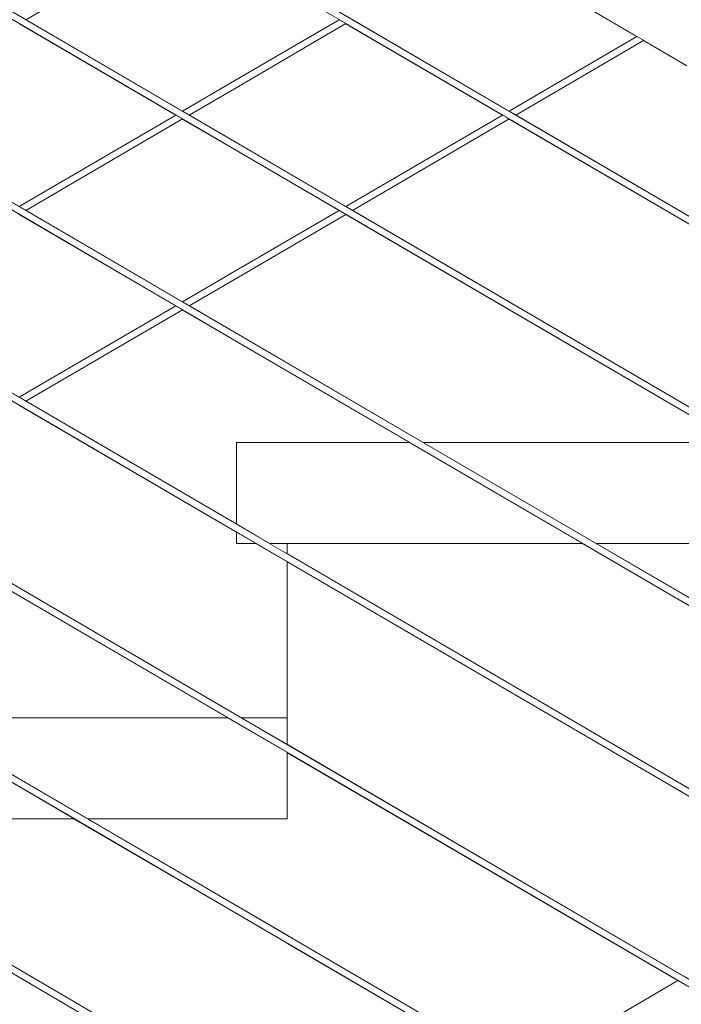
# Model space of a CAD drawing. Header units: millimetres. Extents: x -101298 to -58298, y 45839 to 66839.
# Tile 48 of 124: x -84736 to -84343, y 55463 to 56048. Entities that reach past the tile are written whole.
import ezdxf

# ---------------------------------------------------------------- set-up
doc = ezdxf.new("R2010")
doc.units = ezdxf.units.MM
doc.header["$MEASUREMENT"] = 0
doc.linetypes.add('Wipeout_Contour', pattern=[1000, 0, -1000])
doc.layers.add('Nowe_Konstrukcja - Schody', color=7, linetype='Continuous')
doc.layers.add('Nowe_Konstrukcja - Ściany zew', color=7, linetype='Continuous')
doc.layers.add('Nowe_Konstrukcja - Schody_Nr_pióra__101', color=250, linetype='Continuous', lineweight=13, true_color=0x333333)
doc.layers.add('Nowe_Konstrukcja - Schody_Nr_pióra__3', color=7, linetype='Continuous', lineweight=13)

msp = doc.modelspace()

# ---------------------------------------------------------------- wipeouts: each hides what was drawn before it
at = {"color": 254, "linetype": 'Wipeout_Contour', "lineweight": 0, "ltscale": 405185.531942}
msp.add_wipeout([(-84608.27, 55404.04), (-84607.98, 55404.54), (-84888.01, 55568.2), (-84888.32, 55567.7)], dxfattribs=at).dxf.layer = 'Nowe_Konstrukcja - Schody'
at = {"color": 254, "linetype": 'Wipeout_Contour', "lineweight": 0, "ltscale": 406256.509073}
msp.add_wipeout([(-84736.37, 56045.57), (-84829.37, 55991.22), (-84736.37, 55936.87), (-84643.37, 55991.22)], dxfattribs=at).dxf.layer = 'Nowe_Konstrukcja - Ściany zew'
at = {"color": 254, "linetype": 'Wipeout_Contour', "lineweight": 0, "ltscale": 406006.767322}
msp.add_wipeout([(-84829.37, 55877.89), (-84736.37, 55823.54), (-84643.37, 55877.89), (-84736.37, 55932.24)], dxfattribs=at).dxf.layer = 'Nowe_Konstrukcja - Ściany zew'
at = {"color": 254, "linetype": 'Wipeout_Contour', "lineweight": 0, "ltscale": 710368.658156}
msp.add_wipeout([(-84886.21, 55731.34), (-84907.26, 55717.6), (-84907.26, 55698.17), (-84886.21, 55684.44), (-84798.27, 55633.04), (-84612.27, 55633.04), (-84833.34, 55762.24)], dxfattribs=at).dxf.layer = 'Nowe_Konstrukcja - Ściany zew'
at = {"color": 254, "linetype": 'Wipeout_Contour', "lineweight": 0, "ltscale": 403036.274092}
msp.add_wipeout([(-84345.24, 55476.98), (-84438.24, 55422.63), (-84012.26, 55173.69), (-84012.26, 55282.39)], dxfattribs=at).dxf.layer = 'Nowe_Konstrukcja - Ściany zew'

# ---------------------------------------------------------------- next in the draw order: wipeouts: each hides what was drawn before it
at = {"color": 254, "linetype": 'Wipeout_Contour', "lineweight": 0, "ltscale": 405185.900337}
msp.add_wipeout([(-84607.26, 55405.76), (-84606.55, 55406.99), (-84886.52, 55570.6), (-84887.26, 55569.4)], dxfattribs=at).dxf.layer = 'Nowe_Konstrukcja - Schody'
at = {"color": 254, "linetype": 'Wipeout_Contour', "lineweight": 0, "ltscale": 406058.078174}
msp.add_wipeout([(-84639.41, 56102.24), (-84732.41, 56047.89), (-84639.41, 55993.54), (-84546.41, 56047.89)], dxfattribs=at).dxf.layer = 'Nowe_Konstrukcja - Ściany zew'
at = {"color": 254, "linetype": 'Wipeout_Contour', "lineweight": 0, "ltscale": 405807.961148}
msp.add_wipeout([(-84639.41, 55988.9), (-84732.41, 55934.55), (-84639.41, 55880.2), (-84546.41, 55934.55)], dxfattribs=at).dxf.layer = 'Nowe_Konstrukcja - Ściany zew'
at = {"color": 254, "linetype": 'Wipeout_Contour', "lineweight": 0, "ltscale": 810706.452388}
msp.add_wipeout([(-84736.37, 55818.9), (-84829.37, 55764.55), (-84604.34, 55633.04), (-84577.26, 55633.04), (-84577.26, 55725.92), (-84595.67, 55736.67), (-84607.26, 55736.67), (-84607.26, 55743.45)], dxfattribs=at).dxf.layer = 'Nowe_Konstrukcja - Ściany zew'

# ---------------------------------------------------------------- next in the draw order: wipeouts: each hides what was drawn before it
at = {"color": 254, "linetype": 'Wipeout_Contour', "lineweight": 0, "ltscale": 406035.47561}
msp.add_wipeout([(-84735.79, 55936.53), (-84734.39, 55935.71), (-84641.39, 55990.06), (-84642.79, 55990.88)], dxfattribs=at).dxf.layer = 'Nowe_Konstrukcja - Schody'
at = {"color": 254, "linetype": 'Wipeout_Contour', "lineweight": 0, "ltscale": 405186.052845}
msp.add_wipeout([(-84606.55, 55406.99), (-84606.25, 55407.49), (-84886.21, 55571.1), (-84886.52, 55570.6)], dxfattribs=at).dxf.layer = 'Nowe_Konstrukcja - Schody'
at = {"color": 254, "linetype": 'Wipeout_Contour', "lineweight": 0, "ltscale": 405609.554888}
msp.add_wipeout([(-84542.45, 56045.57), (-84635.45, 55991.22), (-84542.45, 55936.87), (-84449.45, 55991.22)], dxfattribs=at).dxf.layer = 'Nowe_Konstrukcja - Ściany zew'
at = {"color": 254, "linetype": 'Wipeout_Contour', "lineweight": 0, "ltscale": 506821.534993}
msp.add_wipeout([(-84732.41, 55821.22), (-84607.26, 55748.08), (-84607.26, 55796.67), (-84504.41, 55796.67), (-84639.41, 55875.57)], dxfattribs=at).dxf.layer = 'Nowe_Konstrukcja - Ściany zew'
at = {"color": 254, "linetype": 'Wipeout_Contour', "lineweight": 0, "ltscale": 303879.4132}
msp.add_wipeout([(-84587.74, 55736.67), (-84577.26, 55730.55), (-84577.26, 55736.67)], dxfattribs=at).dxf.layer = 'Nowe_Konstrukcja - Ściany zew'

# ---------------------------------------------------------------- next in the draw order: wipeouts: each hides what was drawn before it
at = {"color": 254, "linetype": 'Wipeout_Contour', "lineweight": 0, "ltscale": 405900.915472}
msp.add_wipeout([(-84638.83, 55993.2), (-84637.43, 55992.38), (-84607.26, 56010.01), (-84607.98, 56011.23)], dxfattribs=at).dxf.layer = 'Nowe_Konstrukcja - Schody'
at = {"color": 254, "linetype": 'Wipeout_Contour', "lineweight": 0, "ltscale": 405785.722648}
msp.add_wipeout([(-84735.79, 55823.2), (-84734.39, 55822.38), (-84641.39, 55876.73), (-84642.79, 55877.55)], dxfattribs=at).dxf.layer = 'Nowe_Konstrukcja - Schody'
at = {"color": 254, "linetype": 'Wipeout_Contour', "lineweight": 0, "ltscale": 404138.442734}
msp.add_wipeout([(-84328.27, 55353.73), (-84327.98, 55354.24), (-84607.98, 55517.88), (-84608.27, 55517.37)], dxfattribs=at).dxf.layer = 'Nowe_Konstrukcja - Schody'
at = {"color": 254, "linetype": 'Wipeout_Contour', "lineweight": 0, "ltscale": 405428.964951}
msp.add_wipeout([(-84538.48, 56047.89), (-84445.48, 55993.54), (-84369.57, 56037.9), (-84462.57, 56092.25)], dxfattribs=at).dxf.layer = 'Nowe_Konstrukcja - Ściany zew'
at = {"color": 254, "linetype": 'Wipeout_Contour', "lineweight": 0, "ltscale": 405145.08237}
msp.add_wipeout([(-84635.45, 55877.89), (-84496.48, 55796.67), (-84310.48, 55796.67), (-84542.45, 55932.24)], dxfattribs=at).dxf.layer = 'Nowe_Konstrukcja - Ściany zew'

# ---------------------------------------------------------------- next in the draw order: wipeouts: each hides what was drawn before it
at = {"color": 254, "linetype": 'Wipeout_Contour', "lineweight": 0, "ltscale": 406028.992721}
msp.add_wipeout([(-84734.39, 55935.71), (-84732.99, 55934.89), (-84639.99, 55989.24), (-84641.39, 55990.06)], dxfattribs=at).dxf.layer = 'Nowe_Konstrukcja - Schody'
at = {"color": 254, "linetype": 'Wipeout_Contour', "lineweight": 0, "ltscale": 405650.908032}
msp.add_wipeout([(-84638.83, 55879.86), (-84637.43, 55879.04), (-84607.26, 55896.67), (-84607.98, 55897.89)], dxfattribs=at).dxf.layer = 'Nowe_Konstrukcja - Schody'
at = {"color": 254, "linetype": 'Wipeout_Contour', "lineweight": 0, "ltscale": 404138.94388}
msp.add_wipeout([(-84606.55, 55520.32), (-84607.26, 55519.1), (-84327.26, 55355.46), (-84326.55, 55356.68)], dxfattribs=at).dxf.layer = 'Nowe_Konstrukcja - Schody'
at = {"color": 254, "linetype": 'Wipeout_Contour', "lineweight": 0, "ltscale": 708378.983385}
msp.add_wipeout([(-84538.48, 55934.55), (-84302.55, 55796.67), (-84297.26, 55796.67), (-84297.26, 55900.31), (-84327.26, 55900.31), (-84327.26, 55919.81), (-84445.48, 55988.9)], dxfattribs=at).dxf.layer = 'Nowe_Konstrukcja - Ściany zew'

# ---------------------------------------------------------------- next in the draw order: wipeouts: each hides what was drawn before it
at = {"color": 254, "linetype": 'Wipeout_Contour', "lineweight": 0, "ltscale": 405895.136274}
msp.add_wipeout([(-84637.43, 55992.38), (-84636.03, 55991.56), (-84606.55, 56008.79), (-84607.26, 56010.01)], dxfattribs=at).dxf.layer = 'Nowe_Konstrukcja - Schody'
at = {"color": 254, "linetype": 'Wipeout_Contour', "lineweight": 0, "ltscale": 405779.239453}
msp.add_wipeout([(-84641.39, 55876.73), (-84734.39, 55822.38), (-84732.99, 55821.56), (-84639.99, 55875.91)], dxfattribs=at).dxf.layer = 'Nowe_Konstrukcja - Schody'
at = {"color": 254, "linetype": 'Wipeout_Contour', "lineweight": 0, "ltscale": 404139.151507}
msp.add_wipeout([(-84606.25, 55520.82), (-84606.55, 55520.32), (-84326.55, 55356.68), (-84326.25, 55357.19)], dxfattribs=at).dxf.layer = 'Nowe_Konstrukcja - Schody'
at = {"color": 254, "linetype": 'Wipeout_Contour', "lineweight": 0, "ltscale": 506120.28123}
msp.add_wipeout([(-84365.61, 56035.58), (-84441.52, 55991.22), (-84327.26, 55924.44), (-84327.26, 55960.31), (-84236.81, 55960.31)], dxfattribs=at).dxf.layer = 'Nowe_Konstrukcja - Ściany zew'

# ---------------------------------------------------------------- next in the draw order: wipeouts: each hides what was drawn before it
at = {"color": 254, "linetype": 'Wipeout_Contour', "lineweight": 0, "ltscale": 405646.855612}
msp.add_wipeout([(-84339.88, 56020.54), (-84338.92, 56022.19), (-84618.92, 56185.82), (-84619.88, 56184.18)], dxfattribs=at).dxf.layer = 'Nowe_Konstrukcja - Schody'
at = {"color": 254, "linetype": 'Wipeout_Contour', "lineweight": 0, "ltscale": 405891.04585}
msp.add_wipeout([(-84636.03, 55991.56), (-84635.45, 55991.22), (-84606.25, 56008.28), (-84606.55, 56008.79)], dxfattribs=at).dxf.layer = 'Nowe_Konstrukcja - Schody'
at = {"color": 254, "linetype": 'Wipeout_Contour', "lineweight": 0, "ltscale": 406024.408616}
msp.add_wipeout([(-84639.99, 55989.24), (-84732.99, 55934.89), (-84732.41, 55934.55), (-84639.41, 55988.9)], dxfattribs=at).dxf.layer = 'Nowe_Konstrukcja - Schody'
at = {"color": 254, "linetype": 'Wipeout_Contour', "lineweight": 0, "ltscale": 405645.129866}
msp.add_wipeout([(-84637.43, 55879.04), (-84636.03, 55878.23), (-84606.55, 55895.45), (-84607.26, 55896.67)], dxfattribs=at).dxf.layer = 'Nowe_Konstrukcja - Schody'
at = {"color": 254, "linetype": 'Wipeout_Contour', "lineweight": 0, "ltscale": 405434.027319}
msp.add_wipeout([(-84608.27, 55517.37), (-84607.98, 55517.88), (-84888.01, 55681.53), (-84888.32, 55681.03)], dxfattribs=at).dxf.layer = 'Nowe_Konstrukcja - Schody'

# ---------------------------------------------------------------- next in the draw order: wipeouts: each hides what was drawn before it
at = {"color": 254, "linetype": 'Wipeout_Contour', "lineweight": 0, "ltscale": 405647.695392}
msp.add_wipeout([(-84338.92, 56022.19), (-84336.18, 56026.87), (-84616.18, 56190.5), (-84618.92, 56185.82)], dxfattribs=at).dxf.layer = 'Nowe_Konstrukcja - Schody'
at = {"color": 254, "linetype": 'Wipeout_Contour', "lineweight": 0, "ltscale": 405904.998265}
msp.add_wipeout([(-84608.27, 56011.73), (-84639.41, 55993.54), (-84638.83, 55993.2), (-84607.98, 56011.23)], dxfattribs=at).dxf.layer = 'Nowe_Konstrukcja - Schody'
at = {"color": 254, "linetype": 'Wipeout_Contour', "lineweight": 0, "ltscale": 406040.059703}
msp.add_wipeout([(-84736.37, 55936.87), (-84735.79, 55936.53), (-84642.79, 55990.88), (-84643.37, 55991.22)], dxfattribs=at).dxf.layer = 'Nowe_Konstrukcja - Schody'
at = {"color": 254, "linetype": 'Wipeout_Contour', "lineweight": 0, "ltscale": 405641.040116}
msp.add_wipeout([(-84606.55, 55895.45), (-84636.03, 55878.23), (-84635.45, 55877.89), (-84606.25, 55894.95)], dxfattribs=at).dxf.layer = 'Nowe_Konstrukcja - Schody'
at = {"color": 254, "linetype": 'Wipeout_Contour', "lineweight": 0, "ltscale": 405774.655083}
msp.add_wipeout([(-84639.99, 55875.91), (-84732.99, 55821.56), (-84732.41, 55821.22), (-84639.41, 55875.57)], dxfattribs=at).dxf.layer = 'Nowe_Konstrukcja - Schody'
at = {"color": 254, "linetype": 'Wipeout_Contour', "lineweight": 0, "ltscale": 405434.404742}
msp.add_wipeout([(-84607.26, 55519.1), (-84606.55, 55520.32), (-84886.52, 55683.94), (-84887.26, 55682.73)], dxfattribs=at).dxf.layer = 'Nowe_Konstrukcja - Schody'

# ---------------------------------------------------------------- next in the draw order: wipeouts: each hides what was drawn before it
at = {"color": 254, "linetype": 'Wipeout_Contour', "lineweight": 0, "ltscale": 405649.24838}
msp.add_wipeout([(-84336.18, 56026.87), (-84332.09, 56033.87), (-84612.09, 56197.5), (-84616.18, 56190.5)], dxfattribs=at).dxf.layer = 'Nowe_Konstrukcja - Schody'
at = {"color": 254, "linetype": 'Wipeout_Contour', "lineweight": 0, "ltscale": 405654.990125}
msp.add_wipeout([(-84639.41, 55880.2), (-84638.83, 55879.86), (-84607.98, 55897.89), (-84608.27, 55898.4)], dxfattribs=at).dxf.layer = 'Nowe_Konstrukcja - Schody'
at = {"color": 254, "linetype": 'Wipeout_Contour', "lineweight": 0, "ltscale": 405790.30699}
msp.add_wipeout([(-84736.37, 55823.54), (-84735.79, 55823.2), (-84642.79, 55877.55), (-84643.37, 55877.89)], dxfattribs=at).dxf.layer = 'Nowe_Konstrukcja - Schody'
at = {"color": 254, "linetype": 'Wipeout_Contour', "lineweight": 0, "ltscale": 405434.560989}
msp.add_wipeout([(-84606.55, 55520.32), (-84606.25, 55520.82), (-84886.21, 55684.44), (-84886.52, 55683.94)], dxfattribs=at).dxf.layer = 'Nowe_Konstrukcja - Schody'

# ---------------------------------------------------------------- next in the draw order: wipeouts: each hides what was drawn before it
at = {"color": 254, "linetype": 'Wipeout_Contour', "lineweight": 0, "ltscale": 405651.280034}
msp.add_wipeout([(-84332.09, 56033.87), (-84327.26, 56042.13), (-84607.26, 56205.76), (-84612.09, 56197.5)], dxfattribs=at).dxf.layer = 'Nowe_Konstrukcja - Schody'
at = {"color": 254, "linetype": 'Wipeout_Contour', "lineweight": 0, "ltscale": 405555.66044}
msp.add_wipeout([(-84545.83, 55934.21), (-84607.98, 55897.89), (-84607.26, 55896.67), (-84544.43, 55933.39)], dxfattribs=at).dxf.layer = 'Nowe_Konstrukcja - Schody'
at = {"color": 254, "linetype": 'Wipeout_Contour', "lineweight": 0, "ltscale": 404387.355932}
msp.add_wipeout([(-84328.27, 55467.07), (-84327.98, 55467.57), (-84607.98, 55631.21), (-84608.27, 55630.7)], dxfattribs=at).dxf.layer = 'Nowe_Konstrukcja - Schody'

# ---------------------------------------------------------------- next in the draw order: wipeouts: each hides what was drawn before it
at = {"color": 254, "linetype": 'Wipeout_Contour', "lineweight": 0, "ltscale": 405653.48237}
msp.add_wipeout([(-84602.44, 56214.02), (-84607.26, 56205.76), (-84327.26, 56042.13), (-84322.44, 56050.39)], dxfattribs=at).dxf.layer = 'Nowe_Konstrukcja - Schody'
at = {"color": 254, "linetype": 'Wipeout_Contour', "lineweight": 0, "ltscale": 405388.534037}
msp.add_wipeout([(-84448.87, 55990.88), (-84541.87, 55936.53), (-84540.47, 55935.71), (-84447.47, 55990.06)], dxfattribs=at).dxf.layer = 'Nowe_Konstrukcja - Schody'
at = {"color": 254, "linetype": 'Wipeout_Contour', "lineweight": 0, "ltscale": 404387.866115}
msp.add_wipeout([(-84606.55, 55633.65), (-84607.26, 55632.43), (-84327.26, 55468.79), (-84326.55, 55470.02)], dxfattribs=at).dxf.layer = 'Nowe_Konstrukcja - Schody'

# ---------------------------------------------------------------- next in the draw order: wipeouts: each hides what was drawn before it
at = {"color": 254, "linetype": 'Wipeout_Contour', "lineweight": 0, "ltscale": 405805.848025}
msp.add_wipeout([(-84545.83, 56047.55), (-84607.98, 56011.23), (-84607.26, 56010.01), (-84544.43, 56046.73)], dxfattribs=at).dxf.layer = 'Nowe_Konstrukcja - Schody'
at = {"color": 254, "linetype": 'Wipeout_Contour', "lineweight": 0, "ltscale": 405207.955443}
msp.add_wipeout([(-84444.9, 55993.2), (-84443.5, 55992.38), (-84367.59, 56036.74), (-84368.99, 56037.56)], dxfattribs=at).dxf.layer = 'Nowe_Konstrukcja - Schody'
at = {"color": 254, "linetype": 'Wipeout_Contour', "lineweight": 0, "ltscale": 405549.88233}
msp.add_wipeout([(-84607.26, 55896.67), (-84606.55, 55895.45), (-84543.03, 55932.58), (-84544.43, 55933.39)], dxfattribs=at).dxf.layer = 'Nowe_Konstrukcja - Schody'
at = {"color": 254, "linetype": 'Wipeout_Contour', "lineweight": 0, "ltscale": 404388.077486}
msp.add_wipeout([(-84606.25, 55634.16), (-84606.55, 55633.65), (-84326.55, 55470.02), (-84326.25, 55470.52)], dxfattribs=at).dxf.layer = 'Nowe_Konstrukcja - Schody'

# ---------------------------------------------------------------- next in the draw order: wipeouts: each hides what was drawn before it
at = {"color": 254, "linetype": 'Wipeout_Contour', "lineweight": 0, "ltscale": 405800.068919}
msp.add_wipeout([(-84607.26, 56010.01), (-84606.55, 56008.79), (-84543.03, 56045.91), (-84544.43, 56046.73)], dxfattribs=at).dxf.layer = 'Nowe_Konstrukcja - Schody'
at = {"color": 254, "linetype": 'Wipeout_Contour', "lineweight": 0, "ltscale": 405382.05155}
msp.add_wipeout([(-84447.47, 55990.06), (-84540.47, 55935.71), (-84539.06, 55934.89), (-84446.07, 55989.24)], dxfattribs=at).dxf.layer = 'Nowe_Konstrukcja - Schody'
at = {"color": 254, "linetype": 'Wipeout_Contour', "lineweight": 0, "ltscale": 405682.877066}
msp.add_wipeout([(-84608.27, 55630.7), (-84607.98, 55631.21), (-84888.01, 55794.86), (-84888.32, 55794.37)], dxfattribs=at).dxf.layer = 'Nowe_Konstrukcja - Schody'

# ---------------------------------------------------------------- next in the draw order: wipeouts: each hides what was drawn before it
at = {"color": 254, "linetype": 'Wipeout_Contour', "lineweight": 0, "ltscale": 405795.98424}
msp.add_wipeout([(-84543.03, 56045.91), (-84606.55, 56008.79), (-84606.25, 56008.28), (-84542.45, 56045.57)], dxfattribs=at).dxf.layer = 'Nowe_Konstrukcja - Schody'
at = {"color": 254, "linetype": 'Wipeout_Contour', "lineweight": 0, "ltscale": 405201.473292}
msp.add_wipeout([(-84443.5, 55992.38), (-84442.1, 55991.56), (-84366.19, 56035.92), (-84367.59, 56036.74)], dxfattribs=at).dxf.layer = 'Nowe_Konstrukcja - Schody'
at = {"color": 254, "linetype": 'Wipeout_Contour', "lineweight": 0, "ltscale": 405545.798355}
msp.add_wipeout([(-84543.03, 55932.58), (-84606.55, 55895.45), (-84606.25, 55894.95), (-84542.45, 55932.24)], dxfattribs=at).dxf.layer = 'Nowe_Konstrukcja - Schody'
at = {"color": 254, "linetype": 'Wipeout_Contour', "lineweight": 0, "ltscale": 405683.263505}
msp.add_wipeout([(-84607.26, 55632.43), (-84606.55, 55633.65), (-84886.52, 55797.27), (-84887.26, 55796.07)], dxfattribs=at).dxf.layer = 'Nowe_Konstrukcja - Schody'

# ---------------------------------------------------------------- next in the draw order: wipeouts: each hides what was drawn before it
at = {"color": 254, "linetype": 'Wipeout_Contour', "lineweight": 0, "ltscale": 405809.93633}
msp.add_wipeout([(-84608.27, 56011.73), (-84607.98, 56011.23), (-84545.83, 56047.55), (-84546.41, 56047.89)], dxfattribs=at).dxf.layer = 'Nowe_Konstrukcja - Schody'
at = {"color": 254, "linetype": 'Wipeout_Contour', "lineweight": 0, "ltscale": 405196.889722}
msp.add_wipeout([(-84442.1, 55991.56), (-84441.52, 55991.22), (-84365.61, 56035.58), (-84366.19, 56035.92)], dxfattribs=at).dxf.layer = 'Nowe_Konstrukcja - Schody'
at = {"color": 254, "linetype": 'Wipeout_Contour', "lineweight": 0, "ltscale": 405377.467735}
msp.add_wipeout([(-84539.06, 55934.89), (-84538.48, 55934.55), (-84445.48, 55988.9), (-84446.07, 55989.24)], dxfattribs=at).dxf.layer = 'Nowe_Konstrukcja - Schody'
at = {"color": 254, "linetype": 'Wipeout_Contour', "lineweight": 0, "ltscale": 405559.748054}
msp.add_wipeout([(-84608.27, 55898.4), (-84607.98, 55897.89), (-84545.83, 55934.21), (-84546.41, 55934.55)], dxfattribs=at).dxf.layer = 'Nowe_Konstrukcja - Schody'
at = {"color": 254, "linetype": 'Wipeout_Contour', "lineweight": 0, "ltscale": 405683.423486}
msp.add_wipeout([(-84606.55, 55633.65), (-84606.25, 55634.16), (-84886.21, 55797.77), (-84886.52, 55797.27)], dxfattribs=at).dxf.layer = 'Nowe_Konstrukcja - Schody'

# ---------------------------------------------------------------- next in the draw order: wipeouts: each hides what was drawn before it
at = {"color": 254, "linetype": 'Wipeout_Contour', "lineweight": 0, "ltscale": 405212.539034}
msp.add_wipeout([(-84445.48, 55993.54), (-84444.9, 55993.2), (-84368.99, 56037.56), (-84369.57, 56037.9)], dxfattribs=at).dxf.layer = 'Nowe_Konstrukcja - Schody'
at = {"color": 254, "linetype": 'Wipeout_Contour', "lineweight": 0, "ltscale": 405393.117847}
msp.add_wipeout([(-84542.45, 55936.87), (-84541.87, 55936.53), (-84448.87, 55990.88), (-84449.45, 55991.22)], dxfattribs=at).dxf.layer = 'Nowe_Konstrukcja - Schody'
at = {"color": 254, "linetype": 'Wipeout_Contour', "lineweight": 0, "ltscale": 404636.623901}
msp.add_wipeout([(-84328.27, 55580.4), (-84327.98, 55580.91), (-84607.98, 55744.54), (-84608.27, 55744.04)], dxfattribs=at).dxf.layer = 'Nowe_Konstrukcja - Schody'
at = {"color": 254, "linetype": 'Wipeout_Contour', "lineweight": 0, "ltscale": 405685.369541}
msp.add_wipeout([(-84887.26, 55573.04), (-84703.53, 55573.04), (-84806.2, 55633.04), (-84887.26, 55633.04)], dxfattribs=at).dxf.layer = 'Nowe_Konstrukcja - Schody'

# ---------------------------------------------------------------- next in the draw order: wipeouts: each hides what was drawn before it
at = {"color": 254, "linetype": 'Wipeout_Contour', "lineweight": 0, "ltscale": 404637.143111}
msp.add_wipeout([(-84606.55, 55746.99), (-84607.26, 55745.76), (-84327.26, 55582.13), (-84326.55, 55583.35)], dxfattribs=at).dxf.layer = 'Nowe_Konstrukcja - Schody'

# ---------------------------------------------------------------- next in the draw order: wipeouts: each hides what was drawn before it
at = {"color": 254, "linetype": 'Wipeout_Contour', "lineweight": 0, "ltscale": 404637.358221}
msp.add_wipeout([(-84606.25, 55747.49), (-84606.55, 55746.99), (-84326.55, 55583.35), (-84326.25, 55583.85)], dxfattribs=at).dxf.layer = 'Nowe_Konstrukcja - Schody'

# ---------------------------------------------------------------- next in the draw order: wipeouts: each hides what was drawn before it
at = {"color": 254, "linetype": 'Wipeout_Contour', "lineweight": 0, "ltscale": 405932.08053}
msp.add_wipeout([(-84608.27, 55744.04), (-84607.98, 55744.54), (-84888.01, 55908.2), (-84888.32, 55907.7)], dxfattribs=at).dxf.layer = 'Nowe_Konstrukcja - Schody'
at = {"color": 254, "linetype": 'Wipeout_Contour', "lineweight": 0, "ltscale": 506407.119074}
msp.add_wipeout([(-84798.27, 55633.04), (-84695.6, 55573.04), (-84577.26, 55573.04), (-84577.26, 55612.58), (-84612.27, 55633.04)], dxfattribs=at).dxf.layer = 'Nowe_Konstrukcja - Schody'

# ---------------------------------------------------------------- next in the draw order: linework, layer by layer
at = {"layer": 'Nowe_Konstrukcja - Schody_Nr_pióra__3', "color": 7, "linetype": 'Continuous', "lineweight": 13}
msp.add_line((-84798.27, 55633.04), (-84612.27, 55633.04), dxfattribs=at)

# ---------------------------------------------------------------- next in the draw order: wipeouts: each hides what was drawn before it
at = {"color": 254, "linetype": 'Wipeout_Contour', "lineweight": 0, "ltscale": 405932.475974}
msp.add_wipeout([(-84607.26, 55745.76), (-84606.55, 55746.99), (-84886.52, 55910.6), (-84887.26, 55909.4)], dxfattribs=at).dxf.layer = 'Nowe_Konstrukcja - Schody'
at = {"color": 254, "linetype": 'Wipeout_Contour', "lineweight": 0, "ltscale": 303717.003117}
msp.add_wipeout([(-84577.26, 55633.04), (-84604.34, 55633.04), (-84577.26, 55617.22)], dxfattribs=at).dxf.layer = 'Nowe_Konstrukcja - Schody'
at = {"color": 254, "linetype": 'Wipeout_Contour', "lineweight": 0, "ltscale": 506321.143675}
msp.add_wipeout([(-84703.53, 55573.04), (-84803.1, 55573.04), (-84803.1, 55522.53), (-84577.26, 55390.55), (-84577.26, 55499.25)], dxfattribs=at).dxf.layer = 'Nowe_Konstrukcja - Schody'

# ---------------------------------------------------------------- next in the draw order: linework, layer by layer
at = {"layer": 'Nowe_Konstrukcja - Schody_Nr_pióra__3', "color": 7, "linetype": 'Continuous', "lineweight": 13}
msp.add_line((-84803.1, 55573.04), (-84703.53, 55573.04), dxfattribs=at)

# ---------------------------------------------------------------- next in the draw order: wipeouts: each hides what was drawn before it
at = {"color": 254, "linetype": 'Wipeout_Contour', "lineweight": 0, "ltscale": 405932.639685}
msp.add_wipeout([(-84606.55, 55746.99), (-84606.25, 55747.49), (-84886.21, 55911.1), (-84886.52, 55910.6)], dxfattribs=at).dxf.layer = 'Nowe_Konstrukcja - Schody'
at = {"color": 254, "linetype": 'Wipeout_Contour', "lineweight": 0, "ltscale": 505881.522604}
msp.add_wipeout([(-84803.1, 55305.76), (-84638.23, 55305.76), (-84577.26, 55341.39), (-84577.26, 55385.92), (-84803.1, 55517.9)], dxfattribs=at).dxf.layer = 'Nowe_Konstrukcja - Schody'

# ---------------------------------------------------------------- next in the draw order: wipeouts: each hides what was drawn before it
at = {"color": 254, "linetype": 'Wipeout_Contour', "lineweight": 0, "ltscale": 404886.245987}
msp.add_wipeout([(-84328.27, 55693.73), (-84327.98, 55694.24), (-84607.98, 55857.88), (-84608.27, 55857.37)], dxfattribs=at).dxf.layer = 'Nowe_Konstrukcja - Schody'
at = {"color": 254, "linetype": 'Wipeout_Contour', "lineweight": 0, "ltscale": 303665.152661}
msp.add_wipeout([(-84577.26, 55573.04), (-84695.6, 55573.04), (-84577.26, 55503.88)], dxfattribs=at).dxf.layer = 'Nowe_Konstrukcja - Schody'

# ---------------------------------------------------------------- next in the draw order: linework, layer by layer
at = {"layer": 'Nowe_Konstrukcja - Schody_Nr_pióra__101', "color": 250, "linetype": 'Continuous', "lineweight": 13, "true_color": 0x333333}
for p, q in [((-84608.27, 55517.37), (-84888.32, 55681.03)), ((-84606.25, 55520.82), (-84886.21, 55684.44)), ((-84606.25, 55407.49), (-84886.21, 55571.1)), ((-84608.27, 55404.04), (-84888.32, 55567.7))]:
    msp.add_line(p, q, dxfattribs=at)

# ---------------------------------------------------------------- next in the draw order: wipeouts: each hides what was drawn before it
at = {"color": 254, "linetype": 'Wipeout_Contour', "lineweight": 0, "ltscale": 404886.774212}
msp.add_wipeout([(-84606.55, 55860.32), (-84607.26, 55859.1), (-84327.26, 55695.46), (-84326.55, 55696.68)], dxfattribs=at).dxf.layer = 'Nowe_Konstrukcja - Schody'

# ---------------------------------------------------------------- next in the draw order: wipeouts: each hides what was drawn before it
at = {"color": 254, "linetype": 'Wipeout_Contour', "lineweight": 0, "ltscale": 404886.993056}
msp.add_wipeout([(-84606.25, 55860.82), (-84606.55, 55860.32), (-84326.55, 55696.68), (-84326.25, 55697.19)], dxfattribs=at).dxf.layer = 'Nowe_Konstrukcja - Schody'

# ---------------------------------------------------------------- next in the draw order: wipeouts: each hides what was drawn before it
at = {"color": 254, "linetype": 'Wipeout_Contour', "lineweight": 0, "ltscale": 406181.637061}
msp.add_wipeout([(-84608.27, 55857.37), (-84607.98, 55857.88), (-84888.01, 56021.53), (-84888.32, 56021.03)], dxfattribs=at).dxf.layer = 'Nowe_Konstrukcja - Schody'
at = {"color": 254, "linetype": 'Wipeout_Contour', "lineweight": 0, "ltscale": 506378.50065}
msp.add_wipeout([(-84504.41, 55796.67), (-84607.26, 55796.67), (-84607.26, 55748.08), (-84587.74, 55736.67), (-84401.74, 55736.67)], dxfattribs=at).dxf.layer = 'Nowe_Konstrukcja - Schody'
at = {"color": 254, "linetype": 'Wipeout_Contour', "lineweight": 0, "ltscale": 505354.332122}
msp.add_wipeout([(-84297.26, 55562.28), (-84577.26, 55725.92), (-84577.26, 55617.22), (-84341.27, 55479.3), (-84297.26, 55505.02)], dxfattribs=at).dxf.layer = 'Nowe_Konstrukcja - Schody'

# ---------------------------------------------------------------- next in the draw order: linework, layer by layer
at = {"layer": 'Nowe_Konstrukcja - Schody_Nr_pióra__3', "color": 7, "linetype": 'Continuous', "lineweight": 13}
for p, q in [((-84607.26, 55796.67), (-84504.41, 55796.67)), ((-84607.26, 55748.08), (-84607.26, 55796.67))]:
    msp.add_line(p, q, dxfattribs=at)

# ---------------------------------------------------------------- next in the draw order: wipeouts: each hides what was drawn before it
at = {"color": 254, "linetype": 'Wipeout_Contour', "lineweight": 0, "ltscale": 406182.041498}
msp.add_wipeout([(-84607.26, 55859.1), (-84606.55, 55860.32), (-84886.52, 56023.94), (-84887.26, 56022.73)], dxfattribs=at).dxf.layer = 'Nowe_Konstrukcja - Schody'
at = {"color": 254, "linetype": 'Wipeout_Contour', "lineweight": 0, "ltscale": 505640.972665}
msp.add_wipeout([(-84310.48, 55796.67), (-84496.48, 55796.67), (-84393.81, 55736.67), (-84297.26, 55736.67), (-84297.26, 55788.95)], dxfattribs=at).dxf.layer = 'Nowe_Konstrukcja - Schody'
at = {"color": 254, "linetype": 'Wipeout_Contour', "lineweight": 0, "ltscale": 303941.847168}
msp.add_wipeout([(-84607.26, 55736.67), (-84595.67, 55736.67), (-84607.26, 55743.45)], dxfattribs=at).dxf.layer = 'Nowe_Konstrukcja - Schody'

# ---------------------------------------------------------------- next in the draw order: linework, layer by layer
at = {"layer": 'Nowe_Konstrukcja - Schody_Nr_pióra__101', "color": 250, "linetype": 'Continuous', "lineweight": 13, "true_color": 0x333333}
for p, q in [((-84606.25, 55634.16), (-84886.21, 55797.77)), ((-84608.27, 55630.7), (-84888.32, 55794.37))]:
    msp.add_line(p, q, dxfattribs=at)
at = {"layer": 'Nowe_Konstrukcja - Schody_Nr_pióra__3', "color": 7, "linetype": 'Continuous', "lineweight": 13}
for p, q in [((-84496.48, 55796.67), (-84310.48, 55796.67)), ((-84607.26, 55736.67), (-84607.26, 55743.45)), ((-84607.26, 55736.67), (-84595.67, 55736.67))]:
    msp.add_line(p, q, dxfattribs=at)

# ---------------------------------------------------------------- next in the draw order: wipeouts: each hides what was drawn before it
at = {"color": 254, "linetype": 'Wipeout_Contour', "lineweight": 0, "ltscale": 406182.208935}
msp.add_wipeout([(-84606.55, 55860.32), (-84606.25, 55860.82), (-84886.21, 56024.44), (-84886.52, 56023.94)], dxfattribs=at).dxf.layer = 'Nowe_Konstrukcja - Schody'
at = {"color": 254, "linetype": 'Wipeout_Contour', "lineweight": 0, "ltscale": 505711.850401}
msp.add_wipeout([(-84577.26, 55730.55), (-84297.26, 55566.91), (-84297.26, 55675.61), (-84401.74, 55736.67), (-84577.26, 55736.67)], dxfattribs=at).dxf.layer = 'Nowe_Konstrukcja - Schody'

# ---------------------------------------------------------------- next in the draw order: linework, layer by layer
at = {"layer": 'Nowe_Konstrukcja - Schody_Nr_pióra__101', "color": 250, "linetype": 'Continuous', "lineweight": 13, "true_color": 0x333333}
for p, q in [((-84736.37, 55823.54), (-84643.37, 55877.89)), ((-84732.41, 55821.22), (-84639.41, 55875.57))]:
    msp.add_line(p, q, dxfattribs=at)
at = {"layer": 'Nowe_Konstrukcja - Schody_Nr_pióra__3', "color": 7, "linetype": 'Continuous', "lineweight": 13}
for p, q in [((-84587.74, 55736.67), (-84577.26, 55736.67)), ((-84577.26, 55730.55), (-84577.26, 55736.67)), ((-84577.26, 55736.67), (-84401.74, 55736.67)), ((-84577.26, 55617.22), (-84577.26, 55725.92)), ((-84604.34, 55633.04), (-84577.26, 55633.04))]:
    msp.add_line(p, q, dxfattribs=at)

# ---------------------------------------------------------------- next in the draw order: wipeouts: each hides what was drawn before it
at = {"color": 254, "linetype": 'Wipeout_Contour', "lineweight": 0, "ltscale": 405136.221535}
msp.add_wipeout([(-84328.27, 55807.07), (-84327.98, 55807.57), (-84607.98, 55971.21), (-84608.27, 55970.7)], dxfattribs=at).dxf.layer = 'Nowe_Konstrukcja - Schody'
at = {"color": 254, "linetype": 'Wipeout_Contour', "lineweight": 0, "ltscale": 303222.436332}
msp.add_wipeout([(-84297.26, 55736.67), (-84393.81, 55736.67), (-84297.26, 55680.25)], dxfattribs=at).dxf.layer = 'Nowe_Konstrukcja - Schody'
at = {"color": 254, "linetype": 'Wipeout_Contour', "lineweight": 0, "ltscale": 505543.429208}
msp.add_wipeout([(-84577.26, 55573.04), (-84577.26, 55503.88), (-84438.24, 55422.63), (-84345.24, 55476.98), (-84577.26, 55612.58)], dxfattribs=at).dxf.layer = 'Nowe_Konstrukcja - Schody'

# ---------------------------------------------------------------- next in the draw order: linework, layer by layer
at = {"layer": 'Nowe_Konstrukcja - Schody_Nr_pióra__101', "color": 250, "linetype": 'Continuous', "lineweight": 13, "true_color": 0x333333}
for p, q in [((-84328.27, 55580.4), (-84608.27, 55744.04)), ((-84326.25, 55583.85), (-84606.25, 55747.49))]:
    msp.add_line(p, q, dxfattribs=at)
at = {"layer": 'Nowe_Konstrukcja - Schody_Nr_pióra__3', "color": 7, "linetype": 'Continuous', "lineweight": 13}
for p, q in [((-84393.81, 55736.67), (-84297.26, 55736.67)), ((-84577.26, 55573.04), (-84577.26, 55612.58)), ((-84695.6, 55573.04), (-84577.26, 55573.04)), ((-84438.24, 55422.63), (-84345.24, 55476.98))]:
    msp.add_line(p, q, dxfattribs=at)

# ---------------------------------------------------------------- next in the draw order: wipeouts: each hides what was drawn before it
at = {"color": 254, "linetype": 'Wipeout_Contour', "lineweight": 0, "ltscale": 405136.758764}
msp.add_wipeout([(-84606.55, 55973.65), (-84607.26, 55972.43), (-84327.26, 55808.79), (-84326.55, 55810.02)], dxfattribs=at).dxf.layer = 'Nowe_Konstrukcja - Schody'
at = {"color": 254, "linetype": 'Wipeout_Contour', "lineweight": 0, "ltscale": 404317.795558}
msp.add_wipeout([(-84577.26, 55390.55), (-84535.2, 55365.97), (-84442.2, 55420.32), (-84577.26, 55499.25)], dxfattribs=at).dxf.layer = 'Nowe_Konstrukcja - Schody'

# ---------------------------------------------------------------- next in the draw order: linework, layer by layer
at = {"layer": 'Nowe_Konstrukcja - Schody_Nr_pióra__101', "color": 250, "linetype": 'Continuous', "lineweight": 13, "true_color": 0x333333}
for p, q in [((-84326.25, 55470.52), (-84606.25, 55634.16)), ((-84328.27, 55467.07), (-84608.27, 55630.7)), ((-84328.27, 55353.73), (-84608.27, 55517.37)), ((-84326.25, 55357.19), (-84606.25, 55520.82))]:
    msp.add_line(p, q, dxfattribs=at)

# ---------------------------------------------------------------- next in the draw order: wipeouts: each hides what was drawn before it
at = {"color": 254, "linetype": 'Wipeout_Contour', "lineweight": 0, "ltscale": 405136.981337}
msp.add_wipeout([(-84606.25, 55974.16), (-84606.55, 55973.65), (-84326.55, 55810.02), (-84326.25, 55810.52)], dxfattribs=at).dxf.layer = 'Nowe_Konstrukcja - Schody'

# ---------------------------------------------------------------- next in the draw order: linework, layer by layer
at = {"layer": 'Nowe_Konstrukcja - Schody_Nr_pióra__101', "color": 250, "linetype": 'Continuous', "lineweight": 13, "true_color": 0x333333}
for p, q in [((-84608.27, 55744.04), (-84888.32, 55907.7)), ((-84606.25, 55747.49), (-84886.21, 55911.1)), ((-84639.41, 55880.2), (-84608.27, 55898.4)), ((-84635.45, 55877.89), (-84606.25, 55894.95)), ((-84326.25, 55697.19), (-84606.25, 55860.82)), ((-84328.27, 55693.73), (-84608.27, 55857.37))]:
    msp.add_line(p, q, dxfattribs=at)

# ---------------------------------------------------------------- next in the draw order: wipeouts: each hides what was drawn before it
at = {"color": 254, "linetype": 'Wipeout_Contour', "lineweight": 0, "ltscale": 406431.546007}
msp.add_wipeout([(-84608.27, 55970.7), (-84607.98, 55971.21), (-84888.01, 56134.86), (-84888.32, 56134.37)], dxfattribs=at).dxf.layer = 'Nowe_Konstrukcja - Schody'

# ---------------------------------------------------------------- next in the draw order: wipeouts: each hides what was drawn before it
at = {"color": 254, "linetype": 'Wipeout_Contour', "lineweight": 0, "ltscale": 406431.959427}
msp.add_wipeout([(-84607.26, 55972.43), (-84606.55, 55973.65), (-84886.52, 56137.27), (-84887.26, 56136.07)], dxfattribs=at).dxf.layer = 'Nowe_Konstrukcja - Schody'

# ---------------------------------------------------------------- next in the draw order: wipeouts: each hides what was drawn before it
at = {"color": 254, "linetype": 'Wipeout_Contour', "lineweight": 0, "ltscale": 406432.130584}
msp.add_wipeout([(-84606.55, 55973.65), (-84606.25, 55974.16), (-84886.21, 56137.77), (-84886.52, 56137.27)], dxfattribs=at).dxf.layer = 'Nowe_Konstrukcja - Schody'

# ---------------------------------------------------------------- next in the draw order: linework, layer by layer
at = {"layer": 'Nowe_Konstrukcja - Schody_Nr_pióra__101', "color": 250, "linetype": 'Continuous', "lineweight": 13, "true_color": 0x333333}
for p, q in [((-84732.41, 56047.89), (-84639.41, 56102.24)), ((-84736.37, 55936.87), (-84643.37, 55991.22)), ((-84732.41, 55934.55), (-84639.41, 55988.9))]:
    msp.add_line(p, q, dxfattribs=at)

# ---------------------------------------------------------------- next in the draw order: wipeouts: each hides what was drawn before it
at = {"color": 254, "linetype": 'Wipeout_Contour', "lineweight": 0, "ltscale": 405386.549891}
msp.add_wipeout([(-84328.27, 55920.4), (-84327.98, 55920.91), (-84607.98, 56084.54), (-84608.27, 56084.04)], dxfattribs=at).dxf.layer = 'Nowe_Konstrukcja - Schody'

# ---------------------------------------------------------------- next in the draw order: wipeouts: each hides what was drawn before it
at = {"color": 254, "linetype": 'Wipeout_Contour', "lineweight": 0, "ltscale": 405387.096112}
msp.add_wipeout([(-84606.55, 56086.99), (-84607.26, 56085.76), (-84327.26, 55922.13), (-84326.55, 55923.35)], dxfattribs=at).dxf.layer = 'Nowe_Konstrukcja - Schody'

# ---------------------------------------------------------------- next in the draw order: wipeouts: each hides what was drawn before it
at = {"color": 254, "linetype": 'Wipeout_Contour', "lineweight": 0, "ltscale": 405387.32241}
msp.add_wipeout([(-84606.25, 56087.49), (-84606.55, 56086.99), (-84326.55, 55923.35), (-84326.25, 55923.85)], dxfattribs=at).dxf.layer = 'Nowe_Konstrukcja - Schody'

# ---------------------------------------------------------------- next in the draw order: linework, layer by layer
at = {"layer": 'Nowe_Konstrukcja - Schody_Nr_pióra__101', "color": 250, "linetype": 'Continuous', "lineweight": 13, "true_color": 0x333333}
for p, q in [((-84339.88, 56020.54), (-84619.88, 56184.18)), ((-84606.25, 55974.16), (-84886.21, 56137.77)), ((-84608.27, 55970.7), (-84888.32, 56134.37)), ((-84328.27, 55920.4), (-84608.27, 56084.04)), ((-84326.25, 55923.85), (-84606.25, 56087.49)), ((-84608.27, 56011.73), (-84546.41, 56047.89)), ((-84606.25, 56008.28), (-84542.45, 56045.57)), ((-84445.48, 55993.54), (-84369.57, 56037.9)), ((-84441.52, 55991.22), (-84365.61, 56035.58)), ((-84606.25, 55860.82), (-84886.21, 56024.44)), ((-84608.27, 55857.37), (-84888.32, 56021.03)), ((-84639.41, 55993.54), (-84608.27, 56011.73)), ((-84635.45, 55991.22), (-84606.25, 56008.28)), ((-84542.45, 55936.87), (-84449.45, 55991.22)), ((-84538.48, 55934.55), (-84445.48, 55988.9)), ((-84326.25, 55810.52), (-84606.25, 55974.16)), ((-84328.27, 55807.07), (-84608.27, 55970.7)), ((-84608.27, 55898.4), (-84546.41, 55934.55)), ((-84606.25, 55894.95), (-84542.45, 55932.24))]:
    msp.add_line(p, q, dxfattribs=at)

doc.saveas('drawing.dxf')
